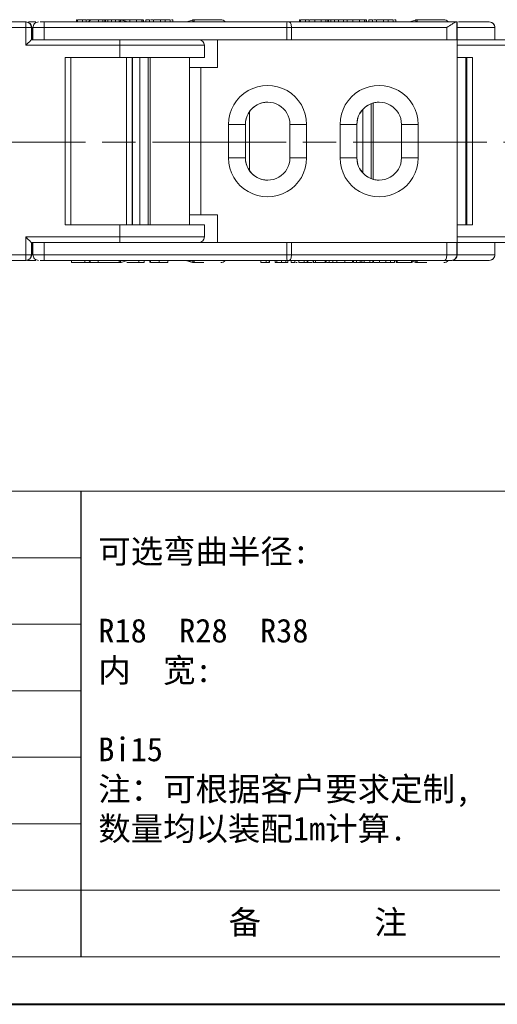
# Model space of a CAD drawing. Header units: millimetres. Extents: x 3186 to 3545, y -371 to -118.
# Tile 9 of 27: x 3343 to 3386, y -371 to -283. Entities that reach past the tile are written whole.
import ezdxf

# ---------------------------------------------------------------- set-up
doc = ezdxf.new("R2010")
doc.units = ezdxf.units.MM
doc.linetypes.add('ACAD_ISO08W100', pattern=[36, 24, -3, 6, -3])
doc.linetypes.add('CENTER', pattern=[0.6, 0.375, -0.075, 0.075, -0.075])
doc.layers.add('中心线', color=1, linetype='CENTER', lineweight=25)
doc.layers.add('标注线', color=7, linetype='Continuous', lineweight=15)
doc.styles.add('样式 6', font='仿宋_GB2312.ttf')

msp = doc.modelspace()

# ---------------------------------------------------------------- linework, layer by layer
at = {"color": 7, "linetype": 'Continuous', "lineweight": 15}
for p, q in [((3331.265, -283.587), (3343.885, -283.587)), ((3343.888, -283.087), (3331.266, -283.087)), ((3343.885, -283.587), (3343.885, -285.187)), ((3344.388, -283.587), (3343.885, -283.587)), ((3343.888, -283.087), (3343.896, -283.087)), ((3344.137, -283.087), (3344.801, -283.087)), ((3344.388, -284.687), (3344.388, -283.587)), ((3344.388, -283.587), (3344.396, -283.587)), ((3344.396, -283.587), (3344.396, -284.687)), ((3344.411, -283.587), (3344.396, -283.587)), ((3344.411, -284.687), (3344.411, -283.587)), ((3344.411, -283.587), (3344.42, -283.587)), ((3344.42, -283.587), (3344.42, -284.687)), ((3344.527, -283.587), (3344.42, -283.587)), ((3345.522, -283.587), (3344.527, -283.587)), ((3344.527, -283.587), (3344.527, -284.687)), ((3345.522, -283.587), (3367.314, -283.587)), ((3345.522, -284.687), (3345.522, -283.587)), ((3345.524, -283.087), (3367.317, -283.087)), ((3348.444, -283.087), (3348.444, -282.887)), ((3348.463, -282.887), (3348.444, -282.887)), ((3348.537, -283.087), (3348.537, -282.887)), ((3348.971, -283.087), (3348.971, -282.887)), ((3348.971, -282.887), (3349.304, -282.887)), ((3349.304, -283.087), (3349.304, -282.887)), ((3349.309, -282.887), (3349.304, -282.887)), ((3349.309, -282.887), (3349.309, -283.087)), ((3349.819, -282.895), (3349.819, -282.887)), ((3350.394, -283.087), (3350.394, -282.887)), ((3350.797, -283.087), (3350.797, -282.887)), ((3350.973, -283.087), (3350.973, -282.887)), ((3351.039, -282.887), (3351.039, -283.087)), ((3351.041, -283.087), (3351.041, -282.887)), ((3351.253, -283.087), (3351.253, -282.887)), ((3351.586, -282.887), (3351.586, -283.087)), ((3351.587, -283.087), (3351.587, -282.887)), ((3351.948, -283.087), (3351.948, -282.887)), ((3352.416, -282.909), (3352.27, -282.887)), ((3352.381, -282.895), (3352.381, -282.887)), ((3352.381, -282.887), (3352.714, -282.887)), ((3352.416, -282.909), (3352.439, -282.909)), ((3353.001, -283.087), (3352.416, -282.909)), ((3352.439, -282.909), (3353.022, -283.087)), ((3352.719, -282.887), (3352.714, -282.887)), ((3353.192, -282.887), (3352.719, -282.887)), ((3353.229, -283.087), (3353.229, -282.887)), ((3353.806, -282.887), (3353.806, -283.087)), ((3354.281, -283.087), (3354.281, -282.887)), ((3354.408, -283.087), (3354.408, -282.887)), ((3354.436, -282.887), (3354.43, -282.887)), ((3354.436, -282.887), (3354.436, -283.087)), ((3354.437, -282.887), (3354.436, -282.887)), ((3354.437, -283.087), (3354.437, -282.887)), ((3354.663, -283.087), (3354.663, -282.887)), ((3354.996, -282.887), (3354.663, -282.887)), ((3354.996, -282.887), (3354.996, -283.087)), ((3354.997, -282.887), (3354.996, -282.887)), ((3354.997, -283.087), (3354.997, -282.887)), ((3355.355, -282.887), (3355.355, -283.087)), ((3355.355, -282.887), (3355.96, -282.887)), ((3355.96, -283.087), (3355.96, -282.887)), ((3356.392, -283.087), (3356.392, -282.887)), ((3356.844, -283.087), (3356.844, -282.887)), ((3357.067, -283.087), (3357.067, -282.887)), ((3358.84, -282.916), (3358.292, -283.087)), ((3367.712, -283.587), (3367.314, -283.587)), ((3367.314, -283.587), (3367.314, -284.687)), ((3367.516, -283.087), (3382.477, -283.087)), ((3367.712, -284.687), (3367.712, -283.587)), ((3367.712, -283.587), (3381.646, -283.587)), ((3368.444, -283.087), (3368.444, -282.887)), ((3368.463, -282.887), (3368.444, -282.887)), ((3368.537, -283.087), (3368.537, -282.887)), ((3368.971, -283.087), (3368.971, -282.887)), ((3368.971, -282.887), (3369.304, -282.887)), ((3369.304, -283.087), (3369.304, -282.887)), ((3369.309, -282.887), (3369.304, -282.887)), ((3369.309, -282.887), (3369.309, -283.087)), ((3369.819, -283.087), (3369.819, -282.887)), ((3370.394, -283.087), (3370.394, -282.887)), ((3370.797, -283.087), (3370.797, -282.887)), ((3370.973, -283.087), (3370.973, -282.887)), ((3371.039, -282.887), (3371.01, -282.887)), ((3371.039, -282.887), (3371.039, -283.087)), ((3371.041, -282.887), (3371.039, -282.887)), ((3371.041, -283.087), (3371.041, -282.887)), ((3371.253, -282.887), (3371.041, -282.887)), ((3371.253, -283.087), (3371.253, -282.887)), ((3371.586, -282.887), (3371.253, -282.887)), ((3371.586, -282.887), (3371.586, -283.087)), ((3371.587, -282.887), (3371.586, -282.887)), ((3371.587, -283.087), (3371.587, -282.887)), ((3371.93, -282.887), (3371.587, -282.887)), ((3371.948, -283.087), (3371.948, -282.887)), ((3372.381, -283.087), (3372.381, -282.887)), ((3372.381, -282.887), (3372.714, -282.887)), ((3372.714, -283.087), (3372.714, -282.887)), ((3372.719, -282.887), (3372.714, -282.887)), ((3372.719, -282.887), (3372.719, -283.087)), ((3373.192, -282.887), (3372.719, -282.887)), ((3373.229, -283.087), (3373.229, -282.887)), ((3373.806, -282.887), (3373.806, -283.087)), ((3374.281, -283.087), (3374.281, -282.887)), ((3374.408, -283.087), (3374.408, -282.887)), ((3374.436, -282.887), (3374.43, -282.887)), ((3374.436, -282.887), (3374.436, -283.087)), ((3374.437, -282.887), (3374.436, -282.887)), ((3374.437, -283.087), (3374.437, -282.887)), ((3374.663, -283.087), (3374.663, -282.887)), ((3374.996, -282.887), (3374.663, -282.887)), ((3374.996, -282.887), (3374.996, -283.087)), ((3374.997, -282.887), (3374.996, -282.887)), ((3374.997, -283.087), (3374.997, -282.887)), ((3375.355, -282.887), (3375.355, -283.087)), ((3375.355, -282.887), (3375.96, -282.887)), ((3375.96, -283.087), (3375.96, -282.887)), ((3376.392, -283.087), (3376.392, -282.887)), ((3376.844, -283.087), (3376.844, -282.887)), ((3377.067, -283.087), (3377.067, -282.887)), ((3378.84, -282.916), (3378.292, -283.087)), ((3381.646, -283.587), (3381.646, -284.687)), ((3382.556, -283.087), (3382.477, -283.087)), ((3382.556, -284.687), (3382.556, -283.087)), ((3382.556, -283.087), (3382.588, -283.087)), ((3382.59, -303.987), (3382.59, -283.587)), ((3385.953, -283.587), (3382.59, -283.587)), ((3385.953, -284.687), (3385.953, -283.587)), ((3385.953, -283.587), (3385.96, -283.587)), ((3385.96, -283.587), (3385.96, -284.687)), ((3343.885, -285.187), (3352.322, -285.187)), ((3344.688, -284.687), (3344.388, -284.687)), ((3344.688, -284.687), (3345.522, -284.687)), ((3345.522, -284.687), (3367.314, -284.687)), ((3352.322, -285.187), (3352.322, -286.287)), ((3359.904, -285.187), (3352.322, -285.187)), ((3359.904, -286.287), (3359.904, -285.187)), ((3361.077, -287.187), (3361.077, -284.687)), ((3367.314, -284.687), (3367.712, -284.687)), ((3367.712, -284.687), (3381.646, -284.687)), ((3381.646, -284.687), (3382.556, -284.687)), ((3382.556, -284.687), (3382.576, -284.687)), ((3382.576, -302.887), (3382.576, -284.687)), ((3386.854, -284.687), (3382.59, -284.687)), ((3382.59, -285.187), (3387.354, -285.187)), ((3347.41, -286.287), (3347.41, -301.287)), ((3352.322, -286.287), (3347.41, -286.287)), ((3347.912, -301.287), (3347.912, -286.287)), ((3359.904, -286.287), (3352.322, -286.287)), ((3352.916, -286.287), (3352.916, -301.287)), ((3353.416, -301.287), (3353.416, -286.287)), ((3353.461, -286.287), (3353.461, -301.287)), ((3354.118, -301.287), (3354.118, -286.287)), ((3354.866, -286.287), (3354.866, -301.287)), ((3355.039, -301.287), (3355.039, -286.287)), ((3358.583, -286.287), (3358.583, -287.187)), ((3383.956, -286.287), (3382.59, -286.287)), ((3383.362, -286.287), (3383.362, -301.287)), ((3383.456, -286.287), (3383.456, -301.287)), ((3383.956, -301.287), (3383.956, -286.287)), ((3358.581, -287.187), (3358.581, -300.387)), ((3359.577, -287.187), (3358.581, -287.187)), ((3359.577, -300.387), (3359.577, -287.187)), ((3361.077, -287.187), (3359.577, -287.187)), ((3374.866, -290.423), (3374.866, -297.151)), ((3375.039, -297.209), (3375.039, -290.364)), ((3363.956, -296.44), (3363.956, -291.134)), ((3374.118, -296.64), (3374.118, -290.933)), ((3362.077, -292.287), (3362.077, -295.287)), ((3362.077, -292.287), (3363.582, -292.287)), ((3363.582, -295.287), (3363.582, -292.287)), ((3363.582, -292.287), (3363.59, -292.287)), ((3363.59, -295.287), (3363.59, -292.287)), ((3367.582, -292.287), (3367.582, -295.287)), ((3367.582, -292.287), (3369.077, -292.287)), ((3369.077, -295.287), (3369.077, -292.287)), ((3372.077, -292.287), (3372.077, -295.287)), ((3372.077, -292.287), (3373.582, -292.287)), ((3373.582, -295.287), (3373.582, -292.287)), ((3373.582, -292.287), (3373.59, -292.287)), ((3373.59, -295.287), (3373.59, -292.287)), ((3377.582, -292.287), (3379.076, -292.287)), ((3377.582, -292.287), (3377.582, -295.287)), ((3379.076, -295.287), (3379.076, -292.287)), ((3363.582, -295.287), (3362.077, -295.287)), ((3363.59, -295.287), (3363.582, -295.287)), ((3367.582, -295.287), (3369.077, -295.287)), ((3373.582, -295.287), (3372.077, -295.287)), ((3373.59, -295.287), (3373.582, -295.287)), ((3377.582, -295.287), (3379.076, -295.287)), ((3359.577, -300.387), (3358.581, -300.387)), ((3358.583, -300.387), (3358.583, -301.287)), ((3359.577, -300.387), (3361.077, -300.387)), ((3361.077, -302.887), (3361.077, -300.387)), ((3347.41, -301.287), (3352.322, -301.287)), ((3352.322, -301.287), (3359.904, -301.287)), ((3352.322, -301.287), (3352.322, -302.387)), ((3359.904, -302.387), (3359.904, -301.287)), ((3382.59, -301.287), (3383.956, -301.287)), ((3352.322, -302.387), (3343.885, -302.387)), ((3343.885, -302.387), (3343.885, -303.987)), ((3344.388, -302.887), (3344.688, -302.887)), ((3344.388, -303.987), (3344.388, -302.887)), ((3344.396, -302.887), (3344.396, -303.987)), ((3344.411, -303.987), (3344.411, -302.887)), ((3344.42, -302.887), (3344.42, -303.987)), ((3344.527, -302.887), (3344.527, -303.987)), ((3345.522, -302.887), (3344.688, -302.887)), ((3345.522, -303.987), (3345.522, -302.887)), ((3367.314, -302.887), (3345.522, -302.887)), ((3352.322, -302.387), (3359.904, -302.387)), ((3367.314, -302.887), (3367.314, -303.987)), ((3367.712, -302.887), (3367.314, -302.887)), ((3367.712, -303.987), (3367.712, -302.887)), ((3381.646, -302.887), (3367.712, -302.887)), ((3381.646, -302.887), (3381.646, -303.987)), ((3382.556, -302.887), (3381.646, -302.887)), ((3382.556, -303.987), (3382.556, -302.887)), ((3382.576, -302.887), (3382.556, -302.887)), ((3387.354, -302.387), (3382.59, -302.387)), ((3382.59, -302.887), (3386.854, -302.887)), ((3385.953, -303.987), (3385.953, -302.887)), ((3385.96, -302.887), (3385.96, -303.987)), ((3343.885, -303.987), (3331.265, -303.987)), ((3331.266, -304.487), (3343.888, -304.487)), ((3343.885, -303.987), (3344.388, -303.987)), ((3343.896, -304.487), (3343.888, -304.487)), ((3344.801, -304.487), (3344.033, -304.487)), ((3344.396, -303.987), (3344.388, -303.987)), ((3344.396, -303.987), (3344.411, -303.987)), ((3344.42, -303.987), (3344.411, -303.987)), ((3344.42, -303.987), (3344.527, -303.987)), ((3344.527, -303.987), (3345.522, -303.987)), ((3367.314, -303.987), (3345.522, -303.987)), ((3345.524, -304.487), (3367.317, -304.487)), ((3347.995, -304.487), (3347.995, -304.687)), ((3349.175, -304.687), (3349.175, -304.487)), ((3350.367, -304.487), (3350.367, -304.687)), ((3352.27, -304.687), (3352.416, -304.665)), ((3352.383, -304.679), (3352.383, -304.687)), ((3352.389, -304.678), (3352.389, -304.687)), ((3352.416, -304.665), (3353.001, -304.487)), ((3352.439, -304.665), (3352.416, -304.665)), ((3352.963, -304.505), (3352.439, -304.665)), ((3352.963, -304.687), (3354.018, -304.687)), ((3354.018, -304.687), (3354.018, -304.487)), ((3354.018, -304.687), (3354.499, -304.687)), ((3354.499, -304.487), (3354.499, -304.687)), ((3354.499, -304.687), (3354.505, -304.687)), ((3354.505, -304.487), (3354.505, -304.687)), ((3355.014, -304.487), (3355.014, -304.687)), ((3355.067, -304.487), (3355.067, -304.687)), ((3355.842, -304.487), (3355.842, -304.687)), ((3356.616, -304.487), (3356.616, -304.687)), ((3358.252, -304.487), (3358.835, -304.665)), ((3358.303, -304.487), (3358.84, -304.658)), ((3364.96, -304.687), (3364.96, -304.487)), ((3365.454, -304.487), (3365.454, -304.687)), ((3365.727, -304.687), (3365.454, -304.687)), ((3365.727, -304.687), (3365.727, -304.487)), ((3365.727, -304.687), (3365.736, -304.687)), ((3365.736, -304.687), (3365.736, -304.487)), ((3366.244, -304.487), (3366.244, -304.687)), ((3366.415, -304.687), (3366.415, -304.487)), ((3366.816, -304.687), (3366.816, -304.487)), ((3367.221, -304.687), (3367.221, -304.487)), ((3367.314, -303.987), (3367.712, -303.987)), ((3367.398, -304.687), (3367.398, -304.487)), ((3367.516, -304.487), (3381.449, -304.487)), ((3367.683, -304.687), (3367.683, -304.487)), ((3367.683, -304.687), (3368.016, -304.687)), ((3381.646, -303.987), (3367.712, -303.987)), ((3368.016, -304.487), (3368.016, -304.687)), ((3368.016, -304.687), (3368.018, -304.687)), ((3368.018, -304.687), (3368.018, -304.487)), ((3368.37, -304.687), (3368.37, -304.487)), ((3368.865, -304.487), (3368.865, -304.687)), ((3369.137, -304.687), (3368.865, -304.687)), ((3369.137, -304.687), (3369.137, -304.487)), ((3369.137, -304.687), (3369.146, -304.687)), ((3369.146, -304.687), (3369.146, -304.487)), ((3369.175, -304.687), (3369.175, -304.487)), ((3369.656, -304.687), (3369.656, -304.487)), ((3369.656, -304.687), (3369.681, -304.687)), ((3369.681, -304.687), (3369.681, -304.487)), ((3369.681, -304.687), (3369.881, -304.687)), ((3369.881, -304.687), (3369.881, -304.487)), ((3369.881, -304.687), (3370.752, -304.687)), ((3370.752, -304.687), (3370.752, -304.487)), ((3370.752, -304.687), (3370.754, -304.687)), ((3370.754, -304.687), (3370.754, -304.487)), ((3370.835, -304.687), (3370.835, -304.487)), ((3370.875, -304.687), (3371.093, -304.687)), ((3371.093, -304.687), (3371.093, -304.487)), ((3371.093, -304.687), (3371.426, -304.687)), ((3371.426, -304.487), (3371.426, -304.687)), ((3371.426, -304.687), (3371.428, -304.687)), ((3371.428, -304.687), (3371.428, -304.487)), ((3371.428, -304.687), (3371.778, -304.687)), ((3371.778, -304.687), (3371.778, -304.487)), ((3371.778, -304.687), (3372.493, -304.687)), ((3372.493, -304.687), (3372.493, -304.487)), ((3373.191, -304.687), (3373.191, -304.487)), ((3373.272, -304.687), (3373.272, -304.487)), ((3373.272, -304.687), (3373.555, -304.687)), ((3373.555, -304.687), (3373.555, -304.487)), ((3373.555, -304.687), (3373.888, -304.687)), ((3373.888, -304.487), (3373.888, -304.687)), ((3373.888, -304.687), (3373.89, -304.687)), ((3373.89, -304.687), (3373.89, -304.487)), ((3373.89, -304.687), (3374.018, -304.687)), ((3374.018, -304.687), (3374.018, -304.487)), ((3374.018, -304.687), (3374.193, -304.687)), ((3374.242, -304.687), (3374.242, -304.487)), ((3374.736, -304.487), (3374.736, -304.687)), ((3375.009, -304.687), (3374.736, -304.687)), ((3375.009, -304.687), (3375.009, -304.487)), ((3375.009, -304.687), (3375.018, -304.687)), ((3375.018, -304.687), (3375.018, -304.487)), ((3375.067, -304.487), (3375.067, -304.687)), ((3375.598, -304.687), (3375.598, -304.487)), ((3375.598, -304.687), (3376.173, -304.687)), ((3376.173, -304.687), (3376.173, -304.487)), ((3376.599, -304.687), (3376.599, -304.487)), ((3376.96, -304.687), (3376.96, -304.487)), ((3377.093, -304.687), (3377.093, -304.487)), ((3377.093, -304.687), (3377.188, -304.687)), ((3377.188, -304.687), (3377.188, -304.487)), ((3377.188, -304.687), (3378.496, -304.687)), ((3378.496, -304.687), (3378.496, -304.487)), ((3378.496, -304.687), (3378.497, -304.687)), ((3378.497, -304.687), (3378.497, -304.487)), ((3378.497, -304.687), (3378.529, -304.687)), ((3378.529, -304.487), (3378.529, -304.687)), ((3378.529, -304.687), (3378.531, -304.687)), ((3378.531, -304.687), (3378.531, -304.487)), ((3378.531, -304.559), (3378.84, -304.658)), ((3378.531, -304.572), (3378.835, -304.665)), ((3381.646, -303.987), (3382.556, -303.987)), ((3382.59, -303.987), (3382.556, -303.987)), ((3382.59, -303.987), (3385.953, -303.987)), ((3385.96, -303.987), (3385.953, -303.987))]:
    msp.add_line(p, q, dxfattribs=at)
at = {"color": 7, "lineweight": 15}
for p, q in [((3207.325, -325.204), (3348.864, -325.204)), ((3207.325, -331.173), (3348.864, -331.173)), ((3207.325, -337.142), (3348.864, -337.142)), ((3207.325, -343.111), (3348.864, -343.111)), ((3207.325, -349.08), (3348.864, -349.08)), ((3207.325, -355.049), (3348.864, -355.049)), ((3207.325, -361.018), (3386.396, -361.018))]:
    msp.add_line(p, q, dxfattribs=at)
at = {"color": 7, "lineweight": 13}
for p, q in [((3348.864, -325.204), (3539.886, -325.204)), ((3207.325, -366.987), (3386.396, -366.987))]:
    msp.add_line(p, q, dxfattribs=at)
at = {"color": 7}
msp.add_line((3348.864, -366.987), (3348.864, -325.204), dxfattribs=at)
at = {"color": 7, "lineweight": 40}
msp.add_line((3186.007, -371.251), (3544.149, -371.251), dxfattribs=at)
at = {"color": 7, "linetype": 'Continuous', "lineweight": 15, "flags": 128}
for points in [[(3367.516, -283.087), (3367.554, -283.097), (3367.591, -283.125), (3367.625, -283.171), (3367.655, -283.233), (3367.679, -283.309), (3367.697, -283.396), (3367.709, -283.489), (3367.712, -283.587)], [(3367.712, -303.987), (3367.709, -304.084), (3367.697, -304.178), (3367.679, -304.265), (3367.655, -304.34), (3367.625, -304.403), (3367.591, -304.449), (3367.554, -304.477), (3367.516, -304.487)], [(3381.449, -304.487), (3381.488, -304.477), (3381.524, -304.449), (3381.558, -304.403), (3381.588, -304.34), (3381.613, -304.265), (3381.631, -304.178), (3381.642, -304.084), (3381.646, -303.987)]]:
    msp.add_lwpolyline(points, dxfattribs=at)
at = {"color": 7, "linetype": 'Continuous', "lineweight": 15}
for centre, radius, start, end in [((3371.229, -283.462), 27.344, 179.2142, 180.26192), ((3343.888, -283.587), 0.5, 359.99993, 89.99993), ((3343.896, -283.587), 0.5, 359.99993, 89.99993), ((3343.911, -283.587), 0.5, 359.99993, 89.99993), ((3343.92, -283.587), 0.5, 359.99993, 89.99993), ((3345.027, -283.587), 0.5, 90.0003, 180.0003), ((3372.866, -283.462), 27.344, 179.2142, 180.26192), ((3349.906, -283.387), 0.5, 90, 143.1301), ((3353.251, -283.056), 0.995, 170.2106, 181.77926), ((3352.293, -283.387), 0.5, 73.01303, 90), ((3352.293, -283.387), 0.5, 73.03368, 90), ((3358.981, -283.387), 0.5, 90, 106.97918), ((3357.424, -283.068), 1.568, 359.30016, 6.62322), ((3361.368, -283.387), 0.5, 37.71782, 90), ((3394.658, -283.462), 27.344, 179.2142, 180.26192), ((3378.981, -283.387), 0.5, 90, 106.97918), ((3377.424, -283.068), 1.568, 359.30016, 6.62322), ((3381.368, -283.387), 0.5, 37.71782, 90), ((3355.246, -283.462), 27.344, 359.73808, 0.7858), ((3385.453, -283.587), 0.5, 359.99993, 89.99993), ((3379.665, -285.062), 27.344, 179.2142, 180.26192), ((3359.404, -285.187), 0.5, 0, 90), ((3365.577, -292.287), 3.5, 359.99952, 180.00048), ((3375.576, -292.287), 3.5, 359.99952, 180.00048), ((3365.582, -292.287), 2, 359.99955, 180.00045), ((3365.59, -292.287), 2, 90.00024, 180.00036), ((3375.582, -292.287), 2, 359.99955, 180.00045), ((3375.59, -292.287), 2, 90.00024, 180.00036), ((3365.577, -295.287), 3.5, 179.99952, 0.00048), ((3365.582, -295.287), 2, 179.99955, 0.00045), ((3365.59, -295.287), 2, 179.99969, 269.99971), ((3375.576, -295.287), 3.5, 179.99952, 0.00048), ((3375.582, -295.287), 2, 179.99955, 0.00045), ((3375.59, -295.287), 2, 179.99969, 269.99971), ((3379.665, -302.512), 27.344, 179.73808, 180.7858), ((3359.404, -302.387), 0.5, 270, 0), ((3371.229, -304.112), 27.344, 179.73808, 180.7858), ((3343.888, -303.987), 0.5, 270.00007, 0.00007), ((3343.896, -303.987), 0.5, 270.00007, 0.00007), ((3343.911, -303.987), 0.5, 270.00007, 0.00007), ((3343.92, -303.987), 0.5, 270.00007, 0.00007), ((3345.027, -303.987), 0.5, 179.9997, 269.9997), ((3372.866, -304.112), 27.344, 179.73808, 180.7858), ((3349.906, -304.187), 0.5, 216.8699, 270), ((3353.421, -304.506), 1.164, 179.06634, 188.9438), ((3352.293, -304.187), 0.5, 270, 286.97918), ((3352.293, -304.187), 0.5, 270, 286.96632), ((3358.981, -304.187), 0.5, 253.01303, 270), ((3357.654, -304.518), 1.338, 352.74605, 1.33057), ((3361.368, -304.187), 0.5, 270, 322.46944), ((3394.658, -304.112), 27.344, 179.73808, 180.7858), ((3378.981, -304.187), 0.5, 253.01303, 270), ((3377.654, -304.518), 1.338, 352.74605, 1.33057), ((3381.368, -304.187), 0.5, 270, 322.46944), ((3382.056, -303.987), 0.5, 270.0003, 0.0003), ((3385.453, -303.987), 0.5, 270.00007, 0.00007)]:
    msp.add_arc(centre, radius, start, end, dxfattribs=at)
for centre, major_axis, ratio, start_param, end_param in [((3343.888, -285.187), (0.5, 0.5), 0.002286, 0.002286, 1.573082), ((3343.888, -302.387), (0.5, -0.5), 0.002286, 4.710103, 6.280899), ((3382.088, -303.987), (0.502, 0), 0.995459, 4.712389, 6.283185)]:
    msp.add_ellipse(centre, major_axis=major_axis, ratio=ratio, start_param=start_param, end_param=end_param, dxfattribs=at)
for points, knots in [([(3345.162, -283.087), (3345.165, -283.087), (3345.189, -283.087), (3345.249, -283.087), (3345.363, -283.087), (3345.461, -283.087), (3345.524, -283.087)], [0, 0, 0, 0, 0.0368896, 0.2849437, 0.5387801, 1, 1, 1, 1]), ([(3348.537, -282.887), (3348.598, -282.887), (3348.71, -282.887), (3348.856, -282.887), (3348.934, -282.887), (3348.974, -282.887)], [0, 0, 0, 0, 0.366165, 0.679584, 1, 1, 1, 1]), ([(3349.992, -282.887), (3349.964, -282.887), (3349.904, -282.887), (3349.733, -282.887), (3349.537, -282.887), (3349.406, -282.887), (3349.353, -282.887)], [0, 0, 0, 0, 0.240758, 0.53275, 0.809531, 1, 1, 1, 1]), ([(3352.27, -282.887), (3351.969, -282.887), (3351.344, -282.887), (3350.549, -282.887), (3350.005, -282.887), (3349.938, -282.887), (3349.906, -282.887)], [0, 0, 0, 0, 0.240527, 0.5, 0.759473, 1, 1, 1, 1]), ([(3352.416, -282.909), (3352.412, -282.914), (3352.406, -282.923), (3352.384, -282.984), (3352.367, -283.031), (3352.353, -283.073), (3352.348, -283.087)], [0, 0, 0, 0, 0.425403, 0.65149, 0.887239, 1, 1, 1, 1]), ([(3353.806, -282.887), (3353.738, -282.887), (3353.614, -282.887), (3353.456, -282.887), (3353.339, -282.887), (3353.258, -282.887), (3353.238, -282.887), (3353.229, -282.887)], [0, 0, 0, 0, 0.219903, 0.401483, 0.582484, 0.790929, 1, 1, 1, 1]), ([(3354.281, -282.887), (3354.24, -282.887), (3354.161, -282.887), (3353.989, -282.887), (3353.868, -282.887), (3353.806, -282.887)], [0, 0, 0, 0, 0.3583231, 0.6693162, 1, 1, 1, 1]), ([(3354.408, -282.887), (3354.406, -282.887), (3354.401, -282.887), (3354.362, -282.887), (3354.312, -282.887), (3354.281, -282.887)], [0, 0, 0, 0, 0.329324, 0.594686, 1, 1, 1, 1]), ([(3355.275, -282.887), (3355.219, -282.887), (3355.142, -282.887), (3355.092, -282.887), (3355.078, -282.887)], [0, 0, 0, 0, 0.723744, 1, 1, 1, 1]), ([(3355.96, -282.887), (3356.032, -282.887), (3356.14, -282.887), (3356.284, -282.887), (3356.356, -282.887), (3356.392, -282.887)], [0, 0, 0, 0, 0.499766, 0.749769, 1, 1, 1, 1]), ([(3356.392, -282.887), (3356.46, -282.887), (3356.587, -282.887), (3356.734, -282.887), (3356.824, -282.887), (3356.837, -282.887), (3356.844, -282.887)], [0, 0, 0, 0, 0.256428, 0.487435, 0.74344, 1, 1, 1, 1]), ([(3357.067, -282.887), (3357.066, -282.887), (3357.065, -282.887), (3356.99, -282.887), (3356.97, -282.887)], [0, 0, 0, 0, 0.736705, 1, 1, 1, 1]), ([(3358.9, -283.087), (3358.895, -283.073), (3358.882, -283.032), (3358.866, -282.984), (3358.844, -282.923), (3358.839, -282.914), (3358.835, -282.909)], [0, 0, 0, 0, 0.114643, 0.349466, 0.574919, 1, 1, 1, 1]), ([(3361.368, -282.887), (3361.335, -282.887), (3361.285, -282.887), (3360.989, -282.887), (3360.682, -282.887), (3360.304, -282.887), (3359.749, -282.887), (3359.283, -282.887), (3358.981, -282.887)], [0, 0, 0, 0, 0.239829, 0.369983, 0.5, 0.630154, 0.760171, 1, 1, 1, 1]), ([(3368.537, -282.887), (3368.598, -282.887), (3368.71, -282.887), (3368.856, -282.887), (3368.934, -282.887), (3368.974, -282.887)], [0, 0, 0, 0, 0.366165, 0.679584, 1, 1, 1, 1]), ([(3369.992, -282.887), (3369.964, -282.887), (3369.904, -282.887), (3369.733, -282.887), (3369.537, -282.887), (3369.406, -282.887), (3369.353, -282.887)], [0, 0, 0, 0, 0.240758, 0.53275, 0.809531, 1, 1, 1, 1]), ([(3370.394, -282.887), (3370.326, -282.887), (3370.195, -282.887), (3370.041, -282.887), (3369.915, -282.887), (3369.83, -282.887), (3369.823, -282.887), (3369.819, -282.887)], [0, 0, 0, 0, 0.154712, 0.295547, 0.420761, 0.630514, 1, 1, 1, 1]), ([(3370.797, -282.887), (3370.753, -282.887), (3370.67, -282.887), (3370.516, -282.887), (3370.426, -282.887), (3370.394, -282.887)], [0, 0, 0, 0, 0.419942, 0.793253, 1, 1, 1, 1]), ([(3370.973, -282.887), (3370.968, -282.887), (3370.961, -282.887), (3370.904, -282.887), (3370.833, -282.887), (3370.797, -282.887)], [0, 0, 0, 0, 0.478077, 0.733716, 1, 1, 1, 1]), ([(3371.948, -282.887), (3372.008, -282.887), (3372.12, -282.887), (3372.266, -282.887), (3372.345, -282.887), (3372.384, -282.887)], [0, 0, 0, 0, 0.366165, 0.679584, 1, 1, 1, 1]), ([(3373.806, -282.887), (3373.738, -282.887), (3373.614, -282.887), (3373.456, -282.887), (3373.339, -282.887), (3373.258, -282.887), (3373.238, -282.887), (3373.229, -282.887)], [0, 0, 0, 0, 0.219903, 0.401483, 0.582484, 0.790929, 1, 1, 1, 1]), ([(3374.281, -282.887), (3374.24, -282.887), (3374.161, -282.887), (3373.989, -282.887), (3373.868, -282.887), (3373.806, -282.887)], [0, 0, 0, 0, 0.358323, 0.669316, 1, 1, 1, 1]), ([(3374.408, -282.887), (3374.406, -282.887), (3374.401, -282.887), (3374.362, -282.887), (3374.312, -282.887), (3374.281, -282.887)], [0, 0, 0, 0, 0.3293244, 0.5946858, 1, 1, 1, 1]), ([(3375.275, -282.887), (3375.219, -282.887), (3375.142, -282.887), (3375.092, -282.887), (3375.078, -282.887)], [0, 0, 0, 0, 0.723744, 1, 1, 1, 1]), ([(3375.96, -282.887), (3376.032, -282.887), (3376.14, -282.887), (3376.284, -282.887), (3376.356, -282.887), (3376.392, -282.887)], [0, 0, 0, 0, 0.499766, 0.749769, 1, 1, 1, 1]), ([(3376.392, -282.887), (3376.46, -282.887), (3376.587, -282.887), (3376.734, -282.887), (3376.824, -282.887), (3376.837, -282.887), (3376.844, -282.887)], [0, 0, 0, 0, 0.256428, 0.487435, 0.74344, 1, 1, 1, 1]), ([(3377.067, -282.887), (3377.066, -282.887), (3377.065, -282.887), (3376.99, -282.887), (3376.97, -282.887)], [0, 0, 0, 0, 0.736705, 1, 1, 1, 1]), ([(3378.9, -283.087), (3378.895, -283.073), (3378.882, -283.032), (3378.866, -282.984), (3378.844, -282.923), (3378.839, -282.914), (3378.835, -282.909)], [0, 0, 0, 0, 0.114643, 0.349466, 0.574919, 1, 1, 1, 1]), ([(3381.368, -282.887), (3381.335, -282.887), (3381.285, -282.887), (3380.989, -282.887), (3380.682, -282.887), (3380.304, -282.887), (3379.749, -282.887), (3379.283, -282.887), (3378.981, -282.887)], [0, 0, 0, 0, 0.239829, 0.369983, 0.5, 0.630154, 0.760171, 1, 1, 1, 1]), ([(3381.646, -283.587), (3381.648, -283.586), (3381.821, -283.477), (3382.082, -283.298), (3382.341, -283.13), (3382.442, -283.088), (3382.475, -283.087), (3382.477, -283.087)], [0, 0, 0, 0, 0.005671, 0.477352, 0.773652, 0.988408, 1, 1, 1, 1]), ([(3382.701, -283.087), (3383.099, -283.087), (3384.118, -283.087), (3385.191, -283.087), (3385.366, -283.087), (3385.453, -283.087)], [0, 0, 0, 0, 0.243358, 0.621679, 1, 1, 1, 1]), ([(3345.185, -304.487), (3345.206, -304.487), (3345.252, -304.487), (3345.364, -304.487), (3345.462, -304.487), (3345.524, -304.487)], [0, 0, 0, 0, 0.2222521, 0.4983432, 1, 1, 1, 1]), ([(3347.995, -304.687), (3348.002, -304.687), (3348.014, -304.687), (3348.167, -304.687), (3348.44, -304.687), (3348.795, -304.687), (3349.044, -304.687), (3349.175, -304.687)], [0, 0, 0, 0, 0.204593, 0.411054, 0.622248, 0.800999, 1, 1, 1, 1]), ([(3349.175, -304.687), (3349.31, -304.687), (3349.581, -304.687), (3349.938, -304.687), (3350.19, -304.687), (3350.343, -304.687), (3350.359, -304.687), (3350.367, -304.687)], [0, 0, 0, 0, 0.205433, 0.413226, 0.595657, 0.776233, 1, 1, 1, 1]), ([(3349.908, -304.687), (3349.939, -304.687), (3350.005, -304.687), (3350.547, -304.687), (3351.343, -304.687), (3351.969, -304.687), (3352.27, -304.687)], [0, 0, 0, 0, 0.2382607, 0.4985273, 0.7587939, 1, 1, 1, 1]), ([(3352.348, -304.487), (3352.353, -304.501), (3352.367, -304.543), (3352.384, -304.59), (3352.406, -304.651), (3352.412, -304.659), (3352.416, -304.665)], [0, 0, 0, 0, 0.112761, 0.348535, 0.574631, 1, 1, 1, 1]), ([(3355.067, -304.687), (3355.094, -304.687), (3355.154, -304.687), (3355.324, -304.687), (3355.563, -304.687), (3355.742, -304.687), (3355.842, -304.687)], [0, 0, 0, 0, 0.206451, 0.456836, 0.694177, 1, 1, 1, 1]), ([(3355.842, -304.687), (3355.947, -304.687), (3356.125, -304.687), (3356.352, -304.687), (3356.508, -304.687), (3356.601, -304.687), (3356.611, -304.687), (3356.616, -304.687)], [0, 0, 0, 0, 0.242194, 0.410832, 0.580073, 0.776537, 1, 1, 1, 1]), ([(3358.835, -304.665), (3358.839, -304.659), (3358.844, -304.651), (3358.866, -304.59), (3358.882, -304.542), (3358.895, -304.501), (3358.9, -304.487)], [0, 0, 0, 0, 0.425173, 0.650586, 0.885358, 1, 1, 1, 1]), ([(3358.981, -304.687), (3359.298, -304.687), (3359.617, -304.687), (3359.868, -304.687), (3359.87, -304.687)], [0, 0, 0, 0, 0.990865, 1, 1, 1, 1]), ([(3364.96, -304.687), (3365.048, -304.687), (3365.214, -304.687), (3365.383, -304.687), (3365.435, -304.687), (3365.454, -304.687)], [0, 0, 0, 0, 0.411121, 0.778905, 1, 1, 1, 1]), ([(3366.244, -304.687), (3366.248, -304.687), (3366.254, -304.687), (3366.31, -304.687), (3366.38, -304.687), (3366.415, -304.687)], [0, 0, 0, 0, 0.47944, 0.73441, 1, 1, 1, 1]), ([(3366.415, -304.687), (3366.459, -304.687), (3366.541, -304.687), (3366.694, -304.687), (3366.784, -304.687), (3366.816, -304.687)], [0, 0, 0, 0, 0.419942, 0.793253, 1, 1, 1, 1]), ([(3366.816, -304.687), (3366.885, -304.687), (3367.004, -304.687), (3367.141, -304.687), (3367.197, -304.687), (3367.221, -304.687)], [0, 0, 0, 0, 0.430906, 0.754029, 1, 1, 1, 1]), ([(3367.221, -304.687), (3367.266, -304.687), (3367.352, -304.687), (3367.39, -304.687), (3367.395, -304.687), (3367.398, -304.687)], [0, 0, 0, 0, 0.347059, 0.670444, 1, 1, 1, 1]), ([(3368.1, -304.687), (3368.12, -304.687), (3368.146, -304.687), (3368.221, -304.687), (3368.238, -304.687)], [0, 0, 0, 0, 0.759041, 1, 1, 1, 1]), ([(3368.37, -304.687), (3368.458, -304.687), (3368.624, -304.687), (3368.794, -304.687), (3368.845, -304.687), (3368.865, -304.687)], [0, 0, 0, 0, 0.411121, 0.778905, 1, 1, 1, 1]), ([(3369.175, -304.687), (3369.315, -304.687), (3369.455, -304.687), (3369.575, -304.687), (3369.576, -304.687)], [0, 0, 0, 0, 0.994674, 1, 1, 1, 1]), ([(3370.793, -304.687), (3370.804, -304.687), (3370.834, -304.687), (3370.835, -304.687), (3370.835, -304.687)], [0, 0, 0, 0, 0.362183, 1, 1, 1, 1]), ([(3372.493, -304.687), (3372.631, -304.687), (3372.824, -304.687), (3373.034, -304.687), (3373.134, -304.687), (3373.185, -304.687), (3373.189, -304.687), (3373.191, -304.687)], [0, 0, 0, 0, 0.410585, 0.572731, 0.734465, 0.906674, 1, 1, 1, 1]), ([(3374.242, -304.687), (3374.33, -304.687), (3374.496, -304.687), (3374.665, -304.687), (3374.717, -304.687), (3374.736, -304.687)], [0, 0, 0, 0, 0.4111212, 0.7789051, 1, 1, 1, 1]), ([(3375.067, -304.687), (3375.094, -304.687), (3375.153, -304.687), (3375.325, -304.687), (3375.472, -304.687), (3375.551, -304.687), (3375.554, -304.687)], [0, 0, 0, 0, 0.29355, 0.64957, 0.987043, 1, 1, 1, 1]), ([(3376.173, -304.687), (3376.244, -304.687), (3376.351, -304.687), (3376.494, -304.687), (3376.564, -304.687), (3376.599, -304.687)], [0, 0, 0, 0, 0.4979134, 0.7479976, 1, 1, 1, 1]), ([(3376.599, -304.687), (3376.648, -304.687), (3376.744, -304.687), (3376.854, -304.687), (3376.946, -304.687), (3376.955, -304.687), (3376.96, -304.687)], [0, 0, 0, 0, 0.211715, 0.416012, 0.656039, 1, 1, 1, 1]), ([(3378.835, -304.665), (3378.839, -304.659), (3378.844, -304.651), (3378.866, -304.59), (3378.882, -304.542), (3378.895, -304.501), (3378.9, -304.487)], [0, 0, 0, 0, 0.425173, 0.650586, 0.885358, 1, 1, 1, 1]), ([(3378.981, -304.687), (3379.298, -304.687), (3379.617, -304.687), (3379.868, -304.687), (3379.87, -304.687)], [0, 0, 0, 0, 0.990865, 1, 1, 1, 1]), ([(3381.449, -304.487), (3381.533, -304.487), (3381.705, -304.487), (3381.9, -304.487), (3382.031, -304.487), (3382.048, -304.487), (3382.056, -304.487)], [0, 0, 0, 0, 0.244652, 0.5, 0.755348, 1, 1, 1, 1]), ([(3385.453, -304.487), (3385.367, -304.487), (3385.196, -304.487), (3383.984, -304.487), (3382.779, -304.487), (3382.201, -304.487)], [0, 0, 0, 0, 0.341903, 0.683805, 1, 1, 1, 1])]:
    msp.add_open_spline(points, degree=3, knots=knots, dxfattribs=at)
for points in [[(3367.317, -283.087), (3367.351, -283.087), (3367.419, -283.087), (3367.484, -283.087), (3367.516, -283.087)], [(3385.46, -283.087), (3385.525, -283.094), (3385.656, -283.109), (3385.822, -283.225), (3385.937, -283.39), (3385.952, -283.521), (3385.96, -283.587)], [(3367.317, -304.487), (3367.351, -304.487), (3367.419, -304.487), (3367.484, -304.487), (3367.516, -304.487)], [(3385.46, -304.487), (3385.525, -304.479), (3385.656, -304.464), (3385.822, -304.349), (3385.937, -304.183), (3385.952, -304.052), (3385.96, -303.987)]]:
    msp.add_open_spline(points, degree=3, dxfattribs=at)
at = {"layer": '中心线', "linetype": 'ACAD_ISO08W100', "lineweight": 13, "ltscale": 0.5}
msp.add_line((3511.238, -293.887), (3271.518, -293.887), dxfattribs=at)

# ---------------------------------------------------------------- texts
at = {"layer": '标注线', "color": 7, "lineweight": 18, "char_height": 1.53489, "style": '样式 6'}
for s, insert, width, attachment_point in [('{\\H1.389x;可选弯曲半径:\\P\\PR18  R28  R38  \\P内  宽:\\P\\PBi15\\P注：可根据客户要求定制,\\P数量均以装配1m计算.}', (3350.389, -343.168), 46.1177, 4), ('{\\H1.389x;备       注}', (3370.072, -364.003), 22.4262, 5), ('{\\H1.389x;备       注}', (3370.072, -364.003), 22.4262, 5)]:
    msp.add_mtext(s, dxfattribs=dict(at, insert=insert, width=width, attachment_point=attachment_point))

doc.saveas('drawing.dxf')
